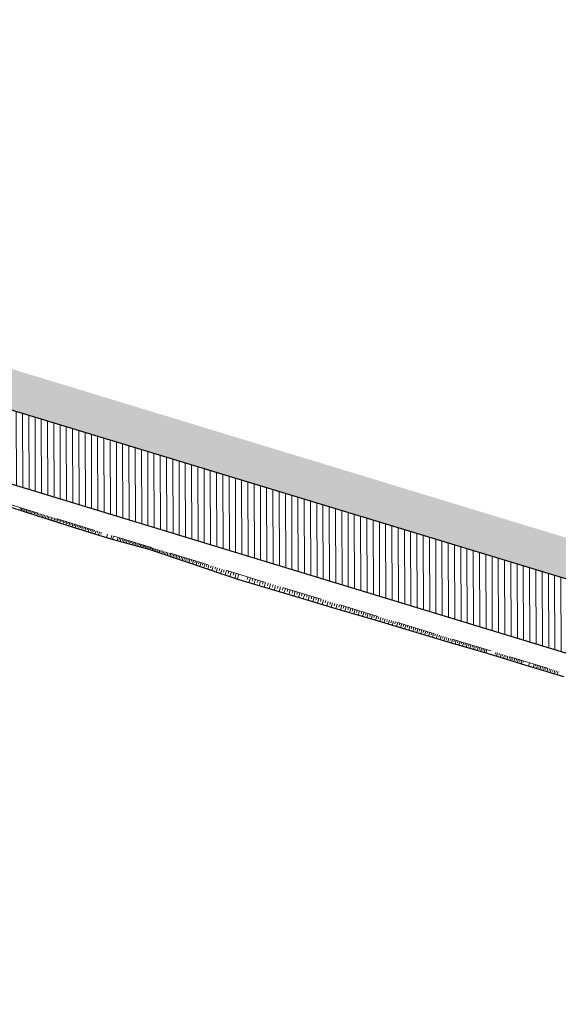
# Model space of a CAD drawing. Header units: metres. Extents: x 8431043 to 8456388, y 5766167 to 5771876.
# Tile 17 of 31: x 8434160 to 8434173, y 5770263 to 5770288. Entities that reach past the tile are written whole.
import ezdxf

# ---------------------------------------------------------------- set-up
doc = ezdxf.new("R2010")
doc.units = ezdxf.units.M
for name, pattern in [('4011', [6, 4, -2]), ('ACAD_ISO10W100', [18, 12, -3, 0, -3]), ('CIĄGŁA', [0])]:
    doc.linetypes.add(name, pattern=pattern)
doc.layers.add('C-DROGI-SYTUACJA', color=7, linetype='Continuous')
doc.layers.add('DRO_Podzespół', color=7, linetype='Continuous')
doc.layers.add('hatch zdi chodniki', color=7, linetype='Continuous', lineweight=0, true_color=0x8345ba)
for name, color, linetype, lineweight in [('kreskowanie skarp', 250, 'Continuous', 15), ('linia', 7, 'CIĄGŁA', 20), ('WYMIARY', 253, 'Continuous', 13), ('Zalacznik_3_Rowy DW837|Zalacznik_3_Rowy DW837|zdi pobocze', 250, '4011', 18), ('zdi_obrzeze chodnikowe 8x30', 6, 'Continuous', 30)]:
    doc.layers.add(name, color=color, linetype=linetype, lineweight=lineweight)
doc.styles.add('ISOCP', font='geniso.shx')
doc.styles.add('własny_500', font='isocp.shx', dxfattribs={"width": 0.9, "height": 1.2})
doc.dimstyles.new('kopia własny 500', dxfattribs={"dimtxt": 1.2, "dimasz": 0.8, "dimexe": 0.1795, "dimexo": 0.0625, "dimgap": 0.09, "dimtad": 3, "dimdec": 1, "dimzin": 0, "dimdsep": 46, "dimtxsty": 'własny_500', "dimblk": 'ARCHTICK', "dimcen": 0.09, "dimaunit": 2, "dimadec": 4, "dimazin": 0, "dimtfac": 1, "dimtdec": 1, "dimtofl": 0, "dimtmove": 2, "dimatfit": 3, "dimldrblk": 'ARCHTICK', "dimfxl": 1, "dimtolj": 1, "dimtzin": 0, "dimarcsym": 0})

# ---------------------------------------------------------------- blocks, each defined once
blk = doc.blocks.new('_ARCHTICK')
at = {"color": 0, "linetype": 'ByBlock', "const_width": 0.15}
blk.add_lwpolyline([(-0.5, -0.5), (0.5, 0.5)], dxfattribs=at)
blk = doc.blocks.new('*D68')
at = {"layer": 'Defpoints', "color": 0, "transparency": 16777216}
for p in [(8434103.31, 5770299.555), (8434102.578, 5770297.403), (8434358.232, 5770212.869)]:
    blk.add_point(p, dxfattribs=at)
at = {"layer": 'WYMIARY', "color": 0, "lineweight": -2, "transparency": 16777216}
blk.add_line((8434102.578, 5770297.403), (8434103.31, 5770299.555), dxfattribs=at)
at = {"layer": 'WYMIARY', "color": 0, "lineweight": -2, "transparency": 16777216, "xscale": 0.75, "yscale": 0.75, "zscale": 0.75}
for p, rotation in [((8434103.31, 5770299.555), 71.21936853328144), ((8434102.578, 5770297.403), 251.2193685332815)]:
    blk.add_blockref('_ARCHTICK', p, dxfattribs=dict(at, rotation=rotation))
at = {"layer": 'WYMIARY', "color": 0, "transparency": 16777216, "insert": (8434102.267, 5770298.709), "char_height": 1.25, "attachment_point": 5, "rotation": 71.2194, "style": 'ISOCP'}
blk.add_mtext('\\A1;2.3', dxfattribs=at)
blk = doc.blocks.new('*D75')
at = {"layer": 'Defpoints', "color": 0, "transparency": 16777216}
for p in [(8434749.828, 5771876.32), (8434750.943, 5771875.576), (8432377.706, 5768319.94)]:
    blk.add_point(p, dxfattribs=at)
at = {"layer": 'WYMIARY', "color": 0, "lineweight": -2, "transparency": 16777216}
blk.add_line((8432378.821, 5768319.196), (8434750.943, 5771875.576), dxfattribs=at)
at = {"layer": 'WYMIARY', "color": 0, "lineweight": -2, "transparency": 16777216, "xscale": 0.75, "yscale": 0.75, "zscale": 0.75}
for p, rotation in [((8434750.943, 5771875.576), 56.29653123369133), ((8432378.821, 5768319.196), 236.2965312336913)]:
    blk.add_blockref('_ARCHTICK', p, dxfattribs=dict(at, rotation=rotation))
at = {"layer": 'WYMIARY', "color": 0, "transparency": 16777216, "insert": (8433564.287, 5770097.783), "char_height": 1.25, "attachment_point": 5, "rotation": 56.2965, "style": 'ISOCP'}
blk.add_mtext('\\A1;4274.9', dxfattribs=at)
blk = doc.blocks.new('*U80')
at = {"layer": 'C-DROGI-SYTUACJA', "color": 1, "linetype": 'ACAD_ISO10W100', "lineweight": 13, "ltscale": 0.3}
blk.add_line((8434183.652, 5770271.152), (8434157.392, 5770279.145), dxfattribs=at)
blk = doc.blocks.new('sdd')
at = {"layer": 'C-DROGI-SYTUACJA', "color": 7, "linetype": 'Continuous', "lineweight": -3}
blk.add_blockref('*U80', (0, 0), dxfattribs=at)

msp = doc.modelspace()

# ---------------------------------------------------------------- hatches: boundary and pattern name
at = {"layer": 'hatch zdi chodniki', "lineweight": 13, "transparency": 33554687}
h = msp.add_hatch(dxfattribs=at)
h.set_pattern_fill('DOTS', color=3, scale=0.13, style=0)
h.paths.add_polyline_path([(8434291.477, 5770237.592), (8434289.272, 5770237.22), (8434294.219, 5770235.709), (8434304.064, 5770232.504), (8434352.975, 5770216.485), (8434351.386, 5770218.057), (8434304.375, 5770233.454), (8434294.52, 5770236.663)])
h.paths.add_polyline_path([(8434266.018, 5770244.733), (8434265.639, 5770244.676), (8434266.015, 5770244.554)])
h.paths.add_polyline_path([(8434267.85, 5770245.01), (8434266.018, 5770244.733), (8434266.015, 5770244.554), (8434270.421, 5770243.126), (8434280.902, 5770239.775), (8434284.092, 5770238.801), (8434282.471, 5770240.342), (8434281.2, 5770240.73), (8434270.728, 5770244.077)])
h.paths.add_polyline_path([(8434149.083, 5770283.339), (8434146.907, 5770283.089), (8434157.392, 5770279.145), (8434183.652, 5770271.152), (8434226.176, 5770257.466), (8434259.239, 5770246.75), (8434257.644, 5770248.318), (8434226.484, 5770258.418), (8434183.951, 5770272.107), (8434157.714, 5770280.092)])
h.paths.add_polyline_path([(8434094.662, 5770300.267), (8434093.121, 5770301.888), (8434084.6, 5770304.97), (8434081.22, 5770305.98), (8434077.409, 5770307.545), (8434076.937, 5770306.658), (8434080.886, 5770305.036), (8434084.287, 5770304.02)])
h.paths.add_polyline_path([(8434101.584, 5770298.826), (8434099.363, 5770298.566), (8434102.578, 5770297.403), (8434143.622, 5770284.325), (8434142.025, 5770285.883), (8434102.9, 5770298.35)])
h.paths.add_polyline_path([(8434011.442, 5770340.526), (8434009.246, 5770340.649), (8434010.908, 5770339.677), (8434013.388, 5770338.368), (8434047.859, 5770319.647), (8434066.478, 5770310.954), (8434076.937, 5770306.658), (8434077.409, 5770307.545), (8434066.88, 5770311.87), (8434048.31, 5770320.54), (8434013.86, 5770339.25)])
h.paths.add_polyline_path([(8433893.006, 5770405.515), (8433891.889, 5770405.573), (8433905.229, 5770398.018), (8433905.33, 5770397.958), (8433905.528, 5770398.422), (8433905.48, 5770398.45)])
h.paths.add_polyline_path([(8433748.793, 5770512.117), (8433746.759, 5770513.046), (8433749.963, 5770509.073), (8433750.804, 5770508.222), (8433762.888, 5770493.325), (8433772.314, 5770482.022), (8433776.22, 5770478.9), (8433763.66, 5770493.96), (8433751.55, 5770508.89), (8433750.71, 5770509.74)])
h.paths.add_polyline_path([(8433722.133, 5770543.576), (8433721.656, 5770545.761), (8433699.12, 5770573.7), (8433684.56, 5770591.47), (8433678.06, 5770600.19), (8433665.01, 5770615.39), (8433650.72, 5770633.02), (8433646.54, 5770638.47), (8433641.4, 5770644.56), (8433638.24, 5770647.86), (8433633.92, 5770651.89), (8433628.93, 5770655.99), (8433625.45, 5770658.54), (8433620.64, 5770661.61), (8433615.52, 5770664.21), (8433611.16, 5770665.93), (8433605.98, 5770667.46), (8433600.42, 5770668.54), (8433595.22, 5770669.19), (8433591.69, 5770669.45), (8433588.3, 5770669.58), (8433585.73, 5770669.59), (8433584.66, 5770669.57), (8433578.02, 5770669.4), (8433570.07, 5770668.93), (8433535.02, 5770665.16), (8433485.31, 5770659.82), (8433471.71, 5770658.26), (8433462.94, 5770656.9), (8433452.67, 5770654.68), (8433445.44, 5770652.68), (8433437.08, 5770649.89), (8433430.89, 5770647.48), (8433422.58, 5770643.75), (8433415.28, 5770639.99), (8433407.52, 5770635.43), (8433399.86, 5770630.32), (8433394.21, 5770626.11), (8433389.06, 5770621.91), (8433384.92, 5770618.26), (8433379.84, 5770613.41), (8433375.1, 5770608.47), (8433369.83, 5770602.43), (8433366.47, 5770598.28), (8433360.39, 5770590.39), (8433330.15, 5770550.58), (8433325.4, 5770544.43), (8433322.62, 5770541.08), (8433319.22, 5770537.42), (8433315.34, 5770533.91), (8433311.49, 5770531.11), (8433308.5, 5770529.35), (8433305.18, 5770527.75), (8433300.92, 5770526.19), (8433296.07, 5770525.01), (8433292.33, 5770524.5), (8433289.92, 5770524.35), (8433287.56, 5770524.33), (8433283.49, 5770524.61), (8433278.75, 5770525.44), (8433274.38, 5770526.72), (8433271.03, 5770528.06), (8433267.26, 5770529.98), (8433263.73, 5770532.25), (8433259.5, 5770535.71), (8433256.42, 5770538.88), (8433255.372, 5770540.221), (8433254.831, 5770539.289), (8433255.665, 5770538.222), (8433258.823, 5770534.972), (8433263.141, 5770531.44), (8433266.761, 5770529.112), (8433270.617, 5770527.148), (8433274.053, 5770525.774), (8433278.523, 5770524.465), (8433283.369, 5770523.616), (8433287.53, 5770523.33), (8433289.955, 5770523.35), (8433292.429, 5770523.504), (8433296.256, 5770524.026), (8433301.211, 5770525.232), (8433305.57, 5770526.828), (8433308.972, 5770528.467), (8433312.039, 5770530.273), (8433315.971, 5770533.133), (8433319.923, 5770536.708), (8433323.372, 5770540.42), (8433326.181, 5770543.805), (8433330.944, 5770549.972), (8433361.184, 5770589.782), (8433367.255, 5770597.66), (8433370.596, 5770601.786), (8433375.838, 5770607.795), (8433380.546, 5770612.702), (8433385.596, 5770617.523), (8433389.707, 5770621.147), (8433394.825, 5770625.321), (8433400.437, 5770629.503), (8433408.051, 5770634.582), (8433415.763, 5770639.114), (8433423.014, 5770642.849), (8433431.276, 5770646.557), (8433437.42, 5770648.949), (8433445.732, 5770651.723), (8433452.909, 5770653.709), (8433463.122, 5770655.916), (8433471.844, 5770657.269), (8433485.42, 5770658.826), (8433535.127, 5770664.166), (8433570.153, 5770667.933), (8433577.874, 5770668.39), (8433592.619, 5770665.234), (8433598.335, 5770664.537), (8433606.412, 5770662.749), (8433611.111, 5770661.077), (8433616.22, 5770658.705), (8433620.647, 5770656.174), (8433628.138, 5770651.177), (8433630.683, 5770649.391), (8433643.107, 5770640.987), (8433645.761, 5770637.843), (8433649.935, 5770632.401), (8433664.242, 5770614.749), (8433677.279, 5770599.565), (8433683.772, 5770590.854), (8433698.344, 5770573.069)])
h.paths.add_polyline_path([(8433727.509, 5770538.504), (8433725.475, 5770539.433), (8433743.033, 5770517.666), (8433742.555, 5770519.85)])
h.paths.add_polyline_path([(8433804.671, 5770453.717), (8433807.358, 5770451.327), (8433816.902, 5770444.971), (8433867.591, 5770417.645), (8433884.716, 5770409.271), (8433884.037, 5770410.16), (8433867.82, 5770418.09), (8433817.16, 5770445.4)])
h.paths.add_polyline_path([(8434386.872, 5770204.269), (8434387.262, 5770205.19), (8434380.028, 5770208.307), (8434373.3, 5770210.88), (8434361.004, 5770214.907), (8434358.792, 5770214.579), (8434372.966, 5770209.937), (8434379.651, 5770207.381)])
h.paths.add_polyline_path([(8433975.043, 5770359.953), (8433974.8, 5770359.516), (8433982.782, 5770355.08), (8434001.014, 5770345.462), (8434003.204, 5770344.181), (8434001.72, 5770345.655), (8433983.02, 5770355.52)])
at = {"layer": 'hatch zdi chodniki', "lineweight": 5}
h = msp.add_hatch(dxfattribs=at)
h.set_pattern_fill('ANSI31', color=256, scale=0.05, angle=45, style=0)
h.paths.add_polyline_path([(8434265.639, 5770244.676), (8434265.084, 5770242.963), (8434265.975, 5770242.674), (8434266.015, 5770244.554)])
h.paths.add_polyline_path([(8434146.907, 5770283.089), (8434146.36, 5770281.372), (8434156.812, 5770277.439), (8434183.114, 5770269.435), (8434225.623, 5770255.754), (8434258.684, 5770245.038), (8434259.239, 5770246.75), (8434226.176, 5770257.466), (8434183.652, 5770271.152), (8434157.392, 5770279.145)])
h.paths.add_polyline_path([(8434099.363, 5770298.566), (8434098.751, 5770296.873), (8434101.998, 5770295.699), (8434143.031, 5770282.624), (8434143.077, 5770282.607), (8434143.622, 5770284.325), (8434102.578, 5770297.403)])
h.paths.add_polyline_path([(8434094.049, 5770298.574), (8434094.662, 5770300.267), (8434084.287, 5770304.02), (8434080.886, 5770305.036), (8434076.937, 5770306.658), (8434076.086, 5770305.062), (8434080.285, 5770303.337), (8434083.722, 5770302.31)])

# ---------------------------------------------------------------- linework, layer by layer
at = {"layer": 'C-DROGI-SYTUACJA', "color": 1, "linetype": 'ACAD_ISO10W100', "lineweight": 13, "ltscale": 0.3}
msp.add_line((8434183.652, 5770271.152), (8434157.392, 5770279.145), dxfattribs=at)
at = {"layer": 'DRO_Podzespół'}
msp.add_lwpolyline([(8434173.576, 5770271.719), (8434172.62, 5770272.011), (8434171.663, 5770272.301), (8434170.704, 5770272.585), (8434169.746, 5770272.87), (8434168.787, 5770273.155), (8434167.828, 5770273.439), (8434166.869, 5770273.724), (8434165.911, 5770274.008), (8434165.337, 5770274.179), (8434164.957, 5770274.308), (8434164.01, 5770274.63), (8434163.062, 5770274.953), (8434162.097, 5770275.215), (8434161.904, 5770275.269), (8434161.142, 5770275.511), (8434160.188, 5770275.813), (8434159.235, 5770276.116)], dxfattribs=at)
at = {"layer": 'kreskowanie skarp'}
for p, q in [((8434159.796, 5770276.009), (8434159.786, 5770275.976)), ((8434159.828, 5770275.999), (8434159.809, 5770275.934)), ((8434159.861, 5770275.989), (8434159.851, 5770275.956)), ((8434159.894, 5770275.979), (8434159.874, 5770275.913)), ((8434159.926, 5770275.969), (8434159.916, 5770275.936)), ((8434159.959, 5770275.959), (8434159.939, 5770275.893)), ((8434159.993, 5770275.949), (8434159.983, 5770275.915)), ((8434160.026, 5770275.939), (8434160.006, 5770275.871)), ((8434160.06, 5770275.928), (8434160.05, 5770275.895)), ((8434160.094, 5770275.918), (8434160.073, 5770275.85)), ((8434160.128, 5770275.908), (8434160.117, 5770275.874)), ((8434160.162, 5770275.897), (8434160.141, 5770275.828)), ((8434160.196, 5770275.887), (8434160.186, 5770275.852)), ((8434160.231, 5770275.876), (8434160.21, 5770275.807)), ((8434160.266, 5770275.866), (8434160.255, 5770275.831)), ((8434160.301, 5770275.855), (8434160.28, 5770275.785)), ((8434160.336, 5770275.844), (8434160.326, 5770275.809)), ((8434160.372, 5770275.834), (8434160.35, 5770275.762)), ((8434160.408, 5770275.823), (8434160.397, 5770275.787)), ((8434160.443, 5770275.812), (8434160.421, 5770275.74)), ((8434160.48, 5770275.801), (8434160.469, 5770275.764)), ((8434160.516, 5770275.79), (8434160.494, 5770275.717)), ((8434160.552, 5770275.779), (8434160.541, 5770275.742)), ((8434160.589, 5770275.767), (8434160.567, 5770275.693)), ((8434160.626, 5770275.756), (8434160.615, 5770275.719)), ((8434160.663, 5770275.745), (8434160.641, 5770275.67)), ((8434160.701, 5770275.733), (8434160.689, 5770275.696)), ((8434160.738, 5770275.722), (8434160.715, 5770275.646)), ((8434160.776, 5770275.71), (8434160.765, 5770275.672)), ((8434160.814, 5770275.699), (8434160.791, 5770275.622)), ((8434160.853, 5770275.687), (8434160.841, 5770275.649)), ((8434160.891, 5770275.675), (8434160.868, 5770275.598)), ((8434160.93, 5770275.664), (8434160.918, 5770275.625)), ((8434160.969, 5770275.652), (8434160.945, 5770275.573)), ((8434161.008, 5770275.64), (8434160.996, 5770275.6)), ((8434161.048, 5770275.628), (8434161.023, 5770275.549)), ((8434161.087, 5770275.616), (8434161.075, 5770275.576)), ((8434161.127, 5770275.604), (8434161.103, 5770275.523)), ((8434161.167, 5770275.591), (8434161.155, 5770275.551)), ((8434161.208, 5770275.579), (8434161.183, 5770275.498)), ((8434161.248, 5770275.567), (8434161.236, 5770275.526)), ((8434161.289, 5770275.554), (8434161.264, 5770275.472)), ((8434161.33, 5770275.542), (8434161.318, 5770275.5)), ((8434161.372, 5770275.529), (8434161.346, 5770275.446)), ((8434161.413, 5770275.517), (8434161.4, 5770275.475)), ((8434161.455, 5770275.504), (8434161.429, 5770275.42)), ((8434161.497, 5770275.491), (8434161.484, 5770275.449)), ((8434161.539, 5770275.478), (8434161.514, 5770275.393)), ((8434161.582, 5770275.465), (8434161.569, 5770275.422)), ((8434161.625, 5770275.452), (8434161.599, 5770275.366)), ((8434161.668, 5770275.439), (8434161.655, 5770275.396)), ((8434161.711, 5770275.426), (8434161.685, 5770275.339)), ((8434161.755, 5770275.413), (8434161.742, 5770275.369)), ((8434161.799, 5770275.399), (8434161.772, 5770275.311)), ((8434161.843, 5770275.386), (8434161.829, 5770275.341)), ((8434161.86, 5770275.282), (8434161.86, 5770275.283)), ((8434161.973, 5770275.247), (8434162.001, 5770275.337)), ((8434162.115, 5770275.303), (8434162.089, 5770275.217)), ((8434162.132, 5770275.205), (8434162.158, 5770275.29)), ((8434162.271, 5770275.256), (8434162.246, 5770275.175)), ((8434162.311, 5770275.243), (8434162.299, 5770275.203)), ((8434162.351, 5770275.231), (8434162.327, 5770275.153)), ((8434162.39, 5770275.219), (8434162.379, 5770275.181)), ((8434162.429, 5770275.207), (8434162.406, 5770275.131)), ((8434162.467, 5770275.196), (8434162.456, 5770275.158)), ((8434162.505, 5770275.184), (8434162.482, 5770275.111)), ((8434162.542, 5770275.173), (8434162.531, 5770275.137)), ((8434162.578, 5770275.162), (8434162.556, 5770275.09)), ((8434162.614, 5770275.151), (8434162.603, 5770275.116)), ((8434162.649, 5770275.14), (8434162.628, 5770275.071)), ((8434162.684, 5770275.13), (8434162.673, 5770275.096)), ((8434162.718, 5770275.119), (8434162.698, 5770275.052)), ((8434162.752, 5770275.109), (8434162.742, 5770275.076)), ((8434162.785, 5770275.099), (8434162.765, 5770275.034)), ((8434162.818, 5770275.089), (8434162.808, 5770275.057)), ((8434162.85, 5770275.079), (8434162.831, 5770275.016)), ((8434162.882, 5770275.07), (8434162.872, 5770275.038)), ((8434162.913, 5770275.06), (8434162.894, 5770274.998)), ((8434162.944, 5770275.051), (8434162.935, 5770275.02)), ((8434162.974, 5770275.041), (8434162.956, 5770274.982)), ((8434163.004, 5770275.032), (8434162.995, 5770275.003)), ((8434163.034, 5770275.023), (8434163.016, 5770274.965)), ((8434163.063, 5770275.015), (8434163.054, 5770274.986)), ((8434163.091, 5770275.006), (8434163.074, 5770274.949)), ((8434163.12, 5770274.997), (8434163.111, 5770274.968)), ((8434163.149, 5770274.988), (8434163.131, 5770274.929)), ((8434163.178, 5770274.979), (8434163.169, 5770274.949)), ((8434163.208, 5770274.97), (8434163.19, 5770274.909)), ((8434163.239, 5770274.961), (8434163.229, 5770274.93)), ((8434163.27, 5770274.952), (8434163.251, 5770274.889)), ((8434163.301, 5770274.942), (8434163.291, 5770274.91)), ((8434163.333, 5770274.932), (8434163.313, 5770274.867)), ((8434163.366, 5770274.922), (8434163.356, 5770274.889)), ((8434163.399, 5770274.912), (8434163.378, 5770274.845)), ((8434163.432, 5770274.902), (8434163.422, 5770274.868)), ((8434163.466, 5770274.892), (8434163.445, 5770274.822)), ((8434163.501, 5770274.881), (8434163.49, 5770274.846)), ((8434163.536, 5770274.871), (8434163.514, 5770274.799)), ((8434163.572, 5770274.86), (8434163.561, 5770274.823)), ((8434163.608, 5770274.849), (8434163.586, 5770274.775)), ((8434163.645, 5770274.837), (8434163.634, 5770274.8)), ((8434163.683, 5770274.826), (8434163.66, 5770274.75)), ((8434163.721, 5770274.814), (8434163.709, 5770274.775)), ((8434163.76, 5770274.802), (8434163.736, 5770274.724)), ((8434163.799, 5770274.79), (8434163.787, 5770274.75)), ((8434163.839, 5770274.778), (8434163.814, 5770274.697)), ((8434163.88, 5770274.766), (8434163.867, 5770274.725)), ((8434163.921, 5770274.753), (8434163.896, 5770274.669)), ((8434163.963, 5770274.74), (8434163.95, 5770274.698)), ((8434164.006, 5770274.727), (8434163.98, 5770274.641)), ((8434164.049, 5770274.714), (8434164.036, 5770274.67)), ((8434164.094, 5770274.701), (8434164.066, 5770274.611)), ((8434164.138, 5770274.687), (8434164.125, 5770274.642)), ((8434164.184, 5770274.673), (8434164.156, 5770274.581)), ((8434164.23, 5770274.659), (8434164.216, 5770274.612)), ((8434164.277, 5770274.645), (8434164.248, 5770274.549)), ((8434164.325, 5770274.63), (8434164.311, 5770274.582)), ((8434164.374, 5770274.616), (8434164.344, 5770274.517)), ((8434164.423, 5770274.6), (8434164.408, 5770274.55)), ((8434164.474, 5770274.585), (8434164.443, 5770274.483)), ((8434164.525, 5770274.57), (8434164.509, 5770274.518)), ((8434164.576, 5770274.554), (8434164.544, 5770274.448)), ((8434164.629, 5770274.538), (8434164.613, 5770274.484)), ((8434164.683, 5770274.522), (8434164.65, 5770274.413)), ((8434164.737, 5770274.505), (8434164.72, 5770274.45)), ((8434164.793, 5770274.488), (8434164.758, 5770274.376)), ((8434164.849, 5770274.471), (8434164.831, 5770274.414)), ((8434164.906, 5770274.454), (8434164.871, 5770274.337)), ((8434164.964, 5770274.436), (8434164.946, 5770274.377)), ((8434165.023, 5770274.418), (8434164.987, 5770274.298)), ((8434165.083, 5770274.4), (8434165.065, 5770274.339)), ((8434165.144, 5770274.381), (8434165.106, 5770274.257)), ((8434165.206, 5770274.362), (8434165.187, 5770274.299)), ((8434165.269, 5770274.343), (8434165.23, 5770274.215)), ((8434165.293, 5770274.192), (8434165.333, 5770274.323)), ((8434165.406, 5770274.155), (8434165.407, 5770274.158)), ((8434165.561, 5770274.254), (8434165.541, 5770274.189)), ((8434165.626, 5770274.234), (8434165.587, 5770274.105)), ((8434165.691, 5770274.215), (8434165.671, 5770274.15)), ((8434165.756, 5770274.195), (8434165.717, 5770274.066)), ((8434165.82, 5770274.175), (8434165.801, 5770274.111)), ((8434165.885, 5770274.156), (8434165.846, 5770274.028)), ((8434165.949, 5770274.136), (8434165.929, 5770274.072)), ((8434166.012, 5770274.117), (8434165.974, 5770273.99)), ((8434166.076, 5770274.098), (8434166.057, 5770274.034)), ((8434166.139, 5770274.078), (8434166.101, 5770273.952)), ((8434166.202, 5770274.059), (8434166.183, 5770273.996)), ((8434166.265, 5770274.04), (8434166.227, 5770273.914)), ((8434166.328, 5770274.021), (8434166.309, 5770273.958)), ((8434166.391, 5770274.002), (8434166.353, 5770273.877)), ((8434166.453, 5770273.983), (8434166.434, 5770273.921)), ((8434166.515, 5770273.964), (8434166.477, 5770273.84)), ((8434166.577, 5770273.945), (8434166.558, 5770273.883)), ((8434166.638, 5770273.926), (8434166.601, 5770273.803)), ((8434166.7, 5770273.908), (8434166.681, 5770273.846)), ((8434166.761, 5770273.889), (8434166.724, 5770273.767)), ((8434166.822, 5770273.87), (8434166.804, 5770273.81)), ((8434166.883, 5770273.852), (8434166.846, 5770273.731)), ((8434166.943, 5770273.833), (8434166.925, 5770273.773)), ((8434167.004, 5770273.815), (8434166.967, 5770273.695)), ((8434167.064, 5770273.797), (8434167.046, 5770273.737)), ((8434167.124, 5770273.779), (8434167.088, 5770273.659)), ((8434167.184, 5770273.76), (8434167.166, 5770273.701)), ((8434167.243, 5770273.742), (8434167.207, 5770273.624)), ((8434167.303, 5770273.724), (8434167.285, 5770273.665)), ((8434167.362, 5770273.706), (8434167.326, 5770273.588)), ((8434167.421, 5770273.688), (8434167.403, 5770273.629)), ((8434167.479, 5770273.67), (8434167.444, 5770273.553)), ((8434167.538, 5770273.653), (8434167.52, 5770273.594)), ((8434167.596, 5770273.635), (8434167.561, 5770273.518)), ((8434167.655, 5770273.617), (8434167.637, 5770273.559)), ((8434167.712, 5770273.599), (8434167.677, 5770273.484)), ((8434167.77, 5770273.582), (8434167.753, 5770273.524)), ((8434167.828, 5770273.564), (8434167.793, 5770273.45)), ((8434167.885, 5770273.547), (8434167.868, 5770273.49)), ((8434167.942, 5770273.53), (8434167.908, 5770273.416)), ((8434167.999, 5770273.512), (8434167.982, 5770273.455)), ((8434168.056, 5770273.495), (8434168.021, 5770273.382)), ((8434168.112, 5770273.478), (8434168.095, 5770273.421)), ((8434168.169, 5770273.461), (8434168.135, 5770273.348)), ((8434168.225, 5770273.443), (8434168.208, 5770273.387)), ((8434168.281, 5770273.426), (8434168.247, 5770273.315)), ((8434168.337, 5770273.409), (8434168.32, 5770273.354)), ((8434168.392, 5770273.393), (8434168.359, 5770273.282)), ((8434168.448, 5770273.376), (8434168.431, 5770273.32)), ((8434168.503, 5770273.359), (8434168.469, 5770273.249)), ((8434168.558, 5770273.342), (8434168.541, 5770273.287)), ((8434168.613, 5770273.325), (8434168.58, 5770273.216)), ((8434168.667, 5770273.309), (8434168.651, 5770273.254)), ((8434168.722, 5770273.292), (8434168.689, 5770273.184)), ((8434168.776, 5770273.276), (8434168.76, 5770273.222)), ((8434168.83, 5770273.259), (8434168.797, 5770273.151)), ((8434168.884, 5770273.243), (8434168.868, 5770273.189)), ((8434168.938, 5770273.226), (8434168.905, 5770273.119)), ((8434168.991, 5770273.21), (8434168.975, 5770273.157)), ((8434169.045, 5770273.194), (8434169.012, 5770273.088)), ((8434169.098, 5770273.178), (8434169.082, 5770273.125)), ((8434169.151, 5770273.162), (8434169.119, 5770273.056)), ((8434169.204, 5770273.146), (8434169.188, 5770273.093)), ((8434169.256, 5770273.13), (8434169.224, 5770273.025)), ((8434169.309, 5770273.114), (8434169.293, 5770273.061)), ((8434169.361, 5770273.098), (8434169.329, 5770272.994)), ((8434169.413, 5770273.082), (8434169.397, 5770273.03)), ((8434169.465, 5770273.066), (8434169.433, 5770272.963)), ((8434169.517, 5770273.05), (8434169.501, 5770272.999)), ((8434169.568, 5770273.035), (8434169.537, 5770272.932)), ((8434169.62, 5770273.019), (8434169.604, 5770272.968)), ((8434169.671, 5770273.003), (8434169.64, 5770272.901)), ((8434169.722, 5770272.988), (8434169.706, 5770272.937)), ((8434169.773, 5770272.972), (8434169.742, 5770272.871)), ((8434169.823, 5770272.957), (8434169.808, 5770272.907)), ((8434169.874, 5770272.942), (8434169.843, 5770272.841)), ((8434169.924, 5770272.926), (8434169.909, 5770272.876)), ((8434169.974, 5770272.911), (8434169.944, 5770272.811)), ((8434170.024, 5770272.896), (8434170.009, 5770272.846)), ((8434170.074, 5770272.881), (8434170.044, 5770272.781)), ((8434170.124, 5770272.866), (8434170.109, 5770272.816)), ((8434170.173, 5770272.851), (8434170.143, 5770272.752)), ((8434170.222, 5770272.836), (8434170.207, 5770272.786)), ((8434170.271, 5770272.821), (8434170.242, 5770272.723)), ((8434170.32, 5770272.806), (8434170.306, 5770272.757)), ((8434170.369, 5770272.791), (8434170.34, 5770272.694)), ((8434170.418, 5770272.776), (8434170.403, 5770272.728)), ((8434170.466, 5770272.761), (8434170.437, 5770272.665)), ((8434170.515, 5770272.747), (8434170.5, 5770272.699)), ((8434170.563, 5770272.732), (8434170.533, 5770272.636)), ((8434170.611, 5770272.717), (8434170.596, 5770272.67)), ((8434170.658, 5770272.703), (8434170.629, 5770272.608)), ((8434170.706, 5770272.688), (8434170.692, 5770272.641)), ((8434170.753, 5770272.674), (8434170.725, 5770272.579)), ((8434170.801, 5770272.66), (8434170.786, 5770272.612)), ((8434170.848, 5770272.645), (8434170.819, 5770272.551)), ((8434170.895, 5770272.631), (8434170.881, 5770272.584)), ((8434170.942, 5770272.617), (8434170.913, 5770272.523)), ((8434170.988, 5770272.602), (8434170.974, 5770272.556)), ((8434171.035, 5770272.588), (8434171.007, 5770272.496)), ((8434171.081, 5770272.574), (8434171.067, 5770272.528)), ((8434171.127, 5770272.56), (8434171.099, 5770272.468)), ((8434171.173, 5770272.546), (8434171.159, 5770272.5)), ((8434171.219, 5770272.532), (8434171.191, 5770272.441)), ((8434171.265, 5770272.518), (8434171.251, 5770272.473)), ((8434171.31, 5770272.504), (8434171.283, 5770272.414)), ((8434171.356, 5770272.491), (8434171.342, 5770272.445)), ((8434171.401, 5770272.477), (8434171.373, 5770272.387)), ((8434171.446, 5770272.463), (8434171.432, 5770272.418)), ((8434171.491, 5770272.449), (8434171.464, 5770272.36)), ((8434171.536, 5770272.436), (8434171.522, 5770272.391)), ((8434171.58, 5770272.422), (8434171.553, 5770272.333)), ((8434171.598, 5770272.32), (8434171.625, 5770272.409)), ((8434171.711, 5770272.286), (8434171.711, 5770272.287)), ((8434171.851, 5770272.34), (8434171.838, 5770272.296)), ((8434171.895, 5770272.327), (8434171.868, 5770272.239)), ((8434171.939, 5770272.313), (8434171.925, 5770272.269)), ((8434171.983, 5770272.3), (8434171.956, 5770272.212)), ((8434172.027, 5770272.286), (8434172.013, 5770272.243)), ((8434172.071, 5770272.273), (8434172.044, 5770272.185)), ((8434172.114, 5770272.26), (8434172.101, 5770272.216)), ((8434172.158, 5770272.246), (8434172.132, 5770272.159)), ((8434172.202, 5770272.233), (8434172.189, 5770272.189)), ((8434172.246, 5770272.22), (8434172.219, 5770272.132)), ((8434172.289, 5770272.206), (8434172.276, 5770272.163)), ((8434172.333, 5770272.193), (8434172.307, 5770272.106)), ((8434172.377, 5770272.18), (8434172.364, 5770272.136)), ((8434172.421, 5770272.167), (8434172.394, 5770272.079)), ((8434172.464, 5770272.153), (8434172.451, 5770272.11)), ((8434172.508, 5770272.14), (8434172.481, 5770272.053)), ((8434172.551, 5770272.127), (8434172.538, 5770272.083)), ((8434172.568, 5770272.026), (8434172.568, 5770272.027)), ((8434172.681, 5770271.992), (8434172.708, 5770272.079)), ((8434172.821, 5770272.045), (8434172.794, 5770271.958)), ((8434172.864, 5770272.031), (8434172.851, 5770271.988)), ((8434172.908, 5770272.018), (8434172.881, 5770271.931)), ((8434172.952, 5770272.005), (8434172.938, 5770271.961)), ((8434172.995, 5770271.992), (8434172.969, 5770271.904)), ((8434173.039, 5770271.978), (8434173.026, 5770271.935)), ((8434173.082, 5770271.965), (8434173.056, 5770271.878)), ((8434173.126, 5770271.952), (8434173.113, 5770271.908)), ((8434173.17, 5770271.939), (8434173.143, 5770271.851)), ((8434173.213, 5770271.925), (8434173.2, 5770271.882)), ((8434173.257, 5770271.912), (8434173.231, 5770271.824)), ((8434173.301, 5770271.899), (8434173.288, 5770271.855)), ((8434173.345, 5770271.885), (8434173.318, 5770271.798)), ((8434173.388, 5770271.872), (8434173.375, 5770271.828)), ((8434173.432, 5770271.859), (8434173.406, 5770271.771))]:
    msp.add_line(p, q, dxfattribs=at)
at = {"layer": 'Zalacznik_3_Rowy DW837|Zalacznik_3_Rowy DW837|zdi pobocze', "ltscale": 0.25, "flags": 128}
msp.add_lwpolyline([(8434146.353, 5770278.881), (8434146.911, 5770280.63), (8434156.651, 5770276.966), (8434182.965, 5770268.957), (8434225.469, 5770255.278), (8434257.816, 5770244.793), (8434257.337, 5770243.315)], dxfattribs=at)
at = {"layer": 'zdi_obrzeze chodnikowe 8x30', "flags": 128}
for points in [[(8434259.239, 5770246.75), (8434226.176, 5770257.466), (8434183.652, 5770271.152), (8434157.392, 5770279.145), (8434146.907, 5770283.089)], [(8434258.684, 5770245.038), (8434225.623, 5770255.754), (8434183.114, 5770269.435), (8434156.812, 5770277.439), (8434146.36, 5770281.372)]]:
    msp.add_lwpolyline(points, dxfattribs=at)

# ---------------------------------------------------------------- block references
at = {"layer": 'linia', "color": 4, "lineweight": 35}
msp.add_blockref('sdd', (0, 0), dxfattribs=at)

# ---------------------------------------------------------------- dimensions: what is measured, and where the dimension line sits
at = {"layer": 'WYMIARY', "color": 5}
dim = msp.add_aligned_dim(p1=(8432377.706, 5768319.94), p2=(8434749.828, 5771876.32), distance=-1.34, dimstyle='kopia własny 500', override={"dimtxt": 1.25, "dimasz": 0.75, "dimtxsty": 'ISOCP', "dimse1": 1, "dimse2": 1, "dimtmove": 1}, dxfattribs=at)
dim.commit()
dim.dimension.update_dxf_attribs({"geometry": '*D75', "text_midpoint": (8433564.287, 5770097.783)})
dim = msp.add_linear_dim(base=(8434103.31, 5770299.555), p1=(8434102.578, 5770297.403), p2=(8434358.232, 5770212.869), angle=71.2194, dimstyle='kopia własny 500', override={"dimtxt": 1.25, "dimasz": 0.75, "dimtxsty": 'ISOCP', "dimse1": 1, "dimse2": 1, "dimtmove": 1}, dxfattribs=at)
dim.commit()
dim.dimension.update_dxf_attribs({"geometry": '*D68', "text_midpoint": (8434102.267, 5770298.709)})

doc.saveas('drawing.dxf')
